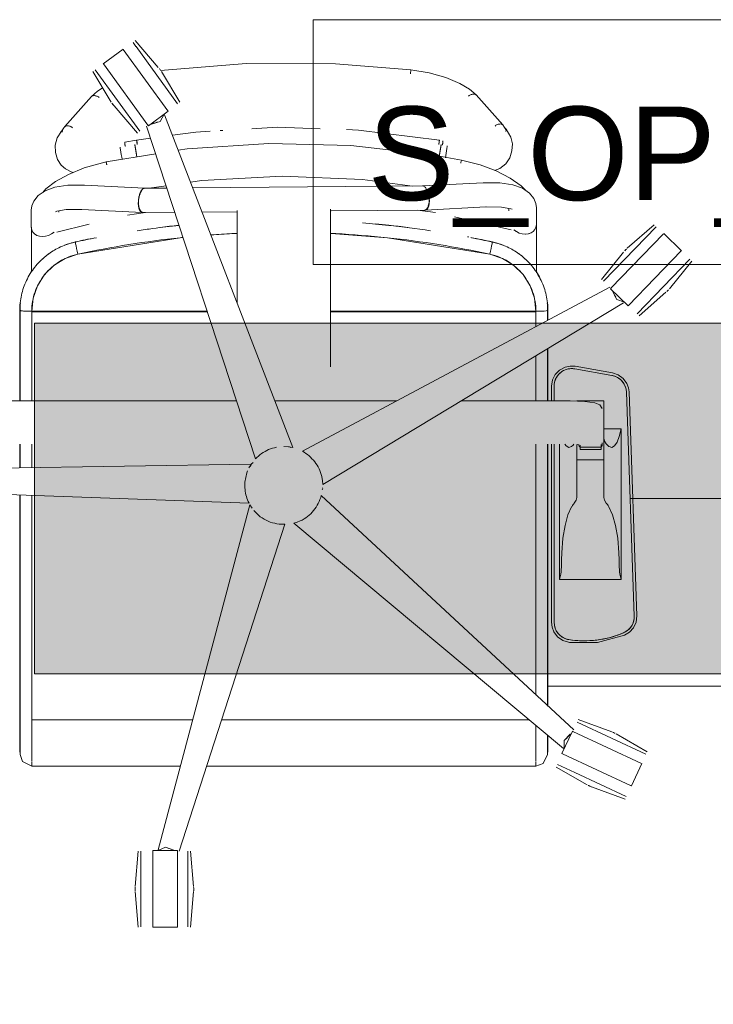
# Model space of a CAD drawing. Header units: centimetres. Extents: x -923 to 131, y 2044 to 2827.
# Tile 6 of 14: x -751 to -692, y 2557 to 2641. Entities that reach past the tile are written whole.
import ezdxf

# ---------------------------------------------------------------- set-up
doc = ezdxf.new("R2010")
doc.units = ezdxf.units.CM
for name, color, linetype, lineweight in [('Meble-1', 253, 'Continuous', 18), ('Oprawy oświetleniowe', 7, 'Continuous', 18), ('Oznaczenia wielu kategorii', 50, 'Continuous', 9), ('Oznaczenia wielu kategorii-1', 7, 'Continuous', 9), ('Wymiary', 50, 'Continuous', 9), ('Wymiary-40', 50, 'Continuous', 9)]:
    doc.layers.add(name, color=color, linetype=linetype, lineweight=lineweight)
doc.styles.add('Arial', font='arial.ttf', dxfattribs={"height": 8})
doc.styles.add('Arial_1', font='arial.ttf', dxfattribs={"height": 10})
doc.dimstyles.new('Przekątna_-_2_5_mm_Arial_2', dxfattribs={"dimscale": 30.48, "dimtxt": 10.202594, "dimasz": 0.393701, "dimexe": 0.314961, "dimexo": 0.19685, "dimgap": 0.229659, "dimtad": 1, "dimdec": 0, "dimzin": 0, "dimdsep": 46, "dimtxsty": 'Arial_1', "dimblk1": 'OBLIQUE', "dimblk2": 'OBLIQUE', "dimsah": 1, "dimcen": 0.09, "dimdle": 0.314961, "dimazin": 0, "dimtfac": 1, "dimtdec": 4, "dimtix": 1, "dimtmove": 1, "dimatfit": 3, "dimfxl": 1, "dimtvp": 1, "dimtfill": 1, "dimtolj": 1, "dimtzin": 0, "dimarcsym": 2})

# ---------------------------------------------------------------- blocks, each defined once
blk = doc.blocks.new('F04148_EN_Teacher-Desk - Gray with Green-888308-Rzut_sufitu projektowany')
at = {"layer": 'Meble-1'}
blk.add_line((-20.802, -40), (-60, -40), dxfattribs=at)
blk = doc.blocks.new('Blocks_Tella Chair_F06375EN - Black-590145-Rzut_sufitu projektowany')
at = {"layer": 'Meble-1'}
for p, q in [((-12.662, 34.241), (-12.905, 34.577)), ((-12.722, 34.735), (-10.743, 32.447)), ((-15.451, 32.762), (-13.752, 33.996)), ((-13.735, 33.973), (-9.929, 28.735)), ((-9.1, 29.338), (-12.65, 34.226)), ((-14.765, 29.479), (-16.349, 32.1)), ((-16.141, 32.225), (-12.336, 26.987)), ((-15.434, 32.739), (-11.628, 27.501)), ((-10.528, 32.171), (-10.557, 32.21)), ((-10.476, 32.085), (-8.892, 29.464)), ((-18.731, 27.384), (-16.453, 29.966)), ((15.91, 30.075), (15.959, 30.101)), ((15.959, 30.101), (16.015, 30.123)), ((16.015, 30.123), (16.075, 30.14)), ((16.075, 30.14), (16.137, 30.153)), ((16.454, 30.098), (18.731, 27.54)), ((-14.531, 29.155), (-14.588, 29.221)), ((-12.519, 26.829), (-14.522, 29.145)), ((-9.894, 28.687), (-11.593, 27.452)), ((-9.894, 28.687), (-9.945, 28.756)), ((-10.596, 27.828), (-10.247, 28.43)), ((-10.208, 28.373), (0.782, -0.093)), ((-18.84, 27.215), (-19.038, 26.988)), ((-2.435, -1.058), (-11.742, 27.418)), ((-11.644, 27.522), (-11.593, 27.452)), ((-5.224, 27.048), (-5.438, 27.036)), ((18.235, 27.544), (18.291, 27.566)), ((18.291, 27.566), (18.351, 27.583)), ((18.351, 27.583), (18.413, 27.595)), ((18.413, 27.595), (18.475, 27.602)), ((18.475, 27.602), (18.535, 27.604)), ((18.535, 27.604), (18.59, 27.599)), ((18.731, 27.54), (18.738, 27.53)), ((19.022, 27.148), (18.877, 27.312)), ((-12.595, 26.212), (-13.61, 26.05)), ((-11.402, 26.378), (-12.595, 26.212)), ((13.891, 25.113), (13.924, 25.319)), ((13.924, 25.319), (13.952, 25.508)), ((13.952, 25.508), (13.976, 25.672)), ((13.976, 25.672), (13.984, 25.737)), ((-15.209, 24.37), (-10.967, 25.046)), ((13.822, 24.71), (13.854, 24.895)), ((13.854, 24.895), (13.891, 25.113)), ((-11.914, 22.104), (-17.054, 22.368)), ((-12.132, 21.938), (-12.09, 21.987)), ((-11.986, 22.069), (-11.883, 22.101)), ((-10.011, 22.123), (-11.919, 22.107)), ((-10.076, 22.322), (-11.522, 22.109)), ((11.855, 22.304), (-7.802, 22.141)), ((17.054, 22.576), (11.861, 22.309)), ((12.188, 22.066), (12.277, 21.898)), ((-12.277, 21.69), (-12.188, 21.858)), ((-21.607, 20.227), (-21.607, 18.787)), ((-17.287, 20.291), (-12.115, 20.025)), ((4, 17.282), (4, 20.305)), ((4.037, 20.162), (12.046, 20.228)), ((12.115, 20.233), (17.287, 20.499)), ((19.241, 20.379), (19.241, 20.181)), ((21.607, 18.995), (21.607, 20.435)), ((-19.241, 20.061), (-19.241, 20.18)), ((-11.844, 20.031), (-13.38, 19.796)), ((-12.047, 20.028), (-9.334, 20.051)), ((-7.003, 20.07), (-4, 20.095)), ((-4, 20.192), (-4, 17.282)), ((12.963, 20.022), (11.427, 20.224)), ((19.446, 18.553), (14.615, 19.658)), ((21.609, 20.105), (21.609, 20.09)), ((-21.605, 18.764), (-21.605, 16.455)), ((-21.605, 18.764), (-21.605, 15.188)), ((-16.663, 19.039), (-19.435, 18.358)), ((21.609, 15.407), (21.609, 18.972)), ((21.609, 15.912), (21.609, 18.972)), ((31.855, 18.804), (27.357, 14.146)), ((29.389, 16.971), (31.695, 18.986)), ((-21.138, 18.066), (-20.912, 17.991)), ((-20.91, 17.99), (-20.66, 17.965)), ((-20.658, 17.965), (-20.396, 17.991)), ((-20.394, 17.991), (-20.134, 18.067)), ((-20.132, 18.068), (-19.886, 18.189)), ((-4.006, 18.246), (-6.214, 18.111)), ((19.841, 18.425), (19.886, 18.397)), ((20.406, 18.197), (20.66, 18.173)), ((20.671, 18.173), (20.912, 18.199)), ((20.923, 18.201), (21.14, 18.275)), ((32.484, 18.197), (27.986, 13.539)), ((32.503, 18.217), (34.014, 16.758)), ((-17.897, 17.485), (-18.001, 17.463)), ((-17.781, 17.166), (-17.815, 17.335)), ((-17.737, 16.954), (-17.781, 17.166)), ((-4, 12.301), (-4, 17.282)), ((4, 17.282), (4, 6.81)), ((17.685, 16.713), (17.735, 16.954)), ((18.001, 17.463), (17.895, 17.485)), ((17.631, 16.461), (17.685, 16.713)), ((27.169, 14.299), (29.077, 16.642)), ((33.994, 16.738), (29.496, 12.08)), ((30.234, 11.368), (34.732, 16.025)), ((-21.605, 15.697), (-21.605, 15.694)), ((21.609, 15.897), (21.609, 14.87)), ((21.609, 14.87), (21.609, 15.406)), ((34.92, 15.872), (32.987, 13.497)), ((-21.604, 14.924), (-21.604, 15.165)), ((-21.604, 15.165), (-21.604, 14.924)), ((1.583, -0.407), (27.885, 13.637)), ((28.004, 13.558), (27.944, 13.496)), ((29.455, 12.037), (27.944, 13.496)), ((32.7, 13.2), (30.394, 11.185)), ((29.077, 12.283), (3.34, -3.249)), ((28.487, 12.58), (29.141, 12.34)), ((29.455, 12.037), (29.515, 12.099)), ((-22.602, 11.634), (-22.602, 3.91)), ((-22.57, 3.91), (-22.57, 11.646)), ((-21.573, 11.574), (-21.573, 11.534)), ((-21.573, 11.574), (-6.564, 11.574)), ((-21.573, 11.534), (-21.573, 3.91)), ((-21.573, 11.534), (-6.551, 11.534)), ((4.037, 11.574), (21.573, 11.574)), ((4.037, 11.534), (21.573, 11.534)), ((21.573, 11.534), (21.573, 11.574)), ((21.573, 10.267), (21.573, 11.534)), ((21.576, 11.574), (21.831, 11.577)), ((22.57, 11.643), (22.57, 10.799)), ((22.602, 10.816), (22.602, 11.634)), ((21.573, 3.908), (21.573, 7.755)), ((22.57, 8.357), (22.57, 3.909)), ((22.602, 3.909), (22.602, 8.375)), ((28.114, 6.303), (24.927, 6.865)), ((28.075, 6.084), (24.888, 6.646)), ((24.888, 6.646), (28.075, 6.084)), ((22.905, 5.169), (22.905, 3.909)), ((23.128, 5.169), (23.128, 3.909)), ((23.128, 3.909), (23.128, 5.169)), ((29.983, -14.509), (29.313, 4.659)), ((29.313, 4.659), (29.983, -14.509)), ((30.206, -14.502), (29.536, 4.667)), ((-6.236, 3.911), (-24.489, 3.911)), ((-4.059, 3.911), (-6.236, 3.911)), ((9.669, 3.911), (-0.764, 3.911)), ((24.489, 3.911), (15.204, 3.911)), ((25.07, 3.923), (27.375, 3.923)), ((27.375, -1.143), (27.375, 3.923)), ((27.375, 1.5), (28.852, 1.5)), ((28.852, 1.5), (28.852, -11.389)), ((-22.602, 0.213), (-22.602, -1.828)), ((-22.57, -1.827), (-22.57, 0.213)), ((-21.573, 0.213), (-21.573, -1.811)), ((0.471, -0.037), (0, 0)), ((21.573, -14.34), (21.573, 0.213)), ((22.57, 0.213), (22.57, -16.826)), ((22.602, -16.813), (22.602, 0.213)), ((22.905, 0.213), (22.905, -15.046)), ((23.128, 0.213), (23.128, -15.046)), ((23.128, -15.046), (23.128, 0.213)), ((23.593, -11.389), (23.593, 0.213)), ((24.613, 0), (24.625, 0.009)), ((25.07, 0.175), (25.07, -1.143)), ((25.26, 0.141), (25.13, 0.17)), ((25.344, 0.109), (25.344, -0.263)), ((27.141, -0.263), (27.141, 0.17)), ((27.249, 0.181), (27.249, 0.302)), ((27.82, 0.009), (27.832, 0)), ((0.605, -0.076), (0.545, -0.05)), ((25.344, -0.263), (27.141, -0.263)), ((26.999, -0.066), (25.484, -0.066)), ((-33.392, -2.006), (-2.818, -1.5)), ((-2.984, -1.836), (-2.809, -1.532)), ((-2.809, -1.532), (-2.818, -1.5)), ((25.07, -1.143), (27.375, -1.143)), ((25.07, -1.143), (25.07, -4.354)), ((27.375, -4.354), (27.375, -1.143)), ((-2.977, -4.858), (-33.024, -3.775)), ((-22.602, -4.151), (-22.602, -16.813)), ((-22.57, -16.826), (-22.57, -4.152)), ((-21.573, -4.188), (-21.573, -14.34)), ((3.207, -4.192), (24.801, -24.26)), ((-10.759, -34.516), (-2.908, -4.987)), ((-2.908, -4.987), (-2.724, -5.277)), ((-2.578, -5.468), (-2.168, -5.884)), ((0.084, -6.654), (-8.957, -34.645)), ((23.922, -25.838), (0.868, -6.569)), ((23.689, -10.914), (23.593, -11.389)), ((28.852, -11.389), (28.757, -10.914)), ((23.593, -11.389), (28.852, -11.389)), ((-21.573, -23.404), (-21.573, -14.34)), ((21.573, -14.34), (21.573, -21.28)), ((-22.602, -23.918), (-22.602, -16.813)), ((-22.57, -16.826), (-22.57, -23.789)), ((22.57, -22.221), (22.57, -16.826)), ((22.602, -16.813), (22.602, -22.225)), ((-21.576, -23.395), (-21.576, -24.356)), ((-21.573, -23.404), (-7.805, -23.404)), ((-5.327, -23.404), (21.01, -23.404)), ((30.979, -26.331), (25.111, -23.595)), ((25.194, -23.367), (28.069, -24.422)), ((-22.602, -23.918), (-22.602, -26.166)), ((-22.57, -26.349), (-22.57, -23.789)), ((-21.573, -24.465), (-21.573, -24.353)), ((21.573, -24.353), (21.573, -24.465)), ((21.576, -24.356), (21.576, -23.87)), ((23.8, -26.265), (24.687, -24.362)), ((24.765, -24.398), (24.687, -24.362)), ((30.61, -27.123), (24.741, -24.387)), ((-21.576, -24.461), (-21.576, -26.969)), ((21.576, -26.97), (21.576, -24.461)), ((22.57, -24.69), (22.57, -26.349)), ((22.602, -26.166), (22.602, -24.775)), ((23.997, -25.173), (23.984, -25.87)), ((28.115, -24.439), (28.164, -24.457)), ((28.444, -24.597), (31.1, -26.121)), ((-22.57, -26.349), (-22.57, -26.167)), ((-22.57, -26.346), (-22.57, -26.349)), ((22.57, -26.349), (22.57, -26.346)), ((23.8, -26.265), (23.878, -26.301)), ((29.722, -29.027), (23.854, -26.29)), ((-21.576, -27.011), (-21.576, -27.348)), ((-21.576, -27.348), (-8.853, -27.348)), ((-6.6, -27.348), (21.576, -27.348)), ((21.576, -27.348), (21.576, -27.011)), ((25.956, -28.955), (23.3, -27.43)), ((23.42, -27.22), (24.887, -27.904)), ((30.635, -27.135), (29.748, -29.039)), ((30.635, -27.135), (30.627, -27.131)), ((24.902, -27.911), (29.289, -29.956)), ((26.285, -29.112), (26.236, -29.094)), ((29.205, -30.184), (26.33, -29.129)), ((29.699, -29.016), (29.748, -29.039)), ((-10.125, -34.303), (-10.762, -34.585)), ((-9.412, -34.54), (-10.125, -34.303)), ((-12.722, -37.645), (-12.465, -34.624)), ((-12.224, -34.645), (-12.224, -41.12)), ((-11.198, -34.585), (-11.198, -34.671)), ((-11.198, -34.585), (-9.098, -34.585)), ((-11.198, -41.12), (-11.198, -34.645)), ((-9.098, -34.671), (-9.098, -34.585)), ((-9.098, -41.12), (-9.098, -34.645)), ((-8.224, -41.12), (-8.224, -34.645)), ((-7.982, -34.624), (-7.726, -37.645)), ((-12.733, -37.776), (-12.728, -37.724)), ((-7.719, -37.725), (-7.715, -37.776)), ((-12.728, -38.041), (-12.733, -37.988)), ((-12.465, -41.14), (-12.724, -38.089)), ((-7.723, -38.089), (-7.982, -41.14)), ((-7.715, -37.988), (-7.719, -38.04)), ((-11.198, -41.094), (-11.198, -41.148)), ((-9.098, -41.148), (-11.198, -41.148)), ((-9.098, -41.148), (-9.098, -41.094))]:
    blk.add_line(p, q, dxfattribs=at)
at = {"layer": 'Meble-1', "flags": 128}
for points in [[(-10.653, 32.342), (-10.624, 32.303), (-10.57, 32.228)], [(-10.57, 32.228), (-10.617, 32.292), (-10.652, 32.342), (-10.653, 32.342)], [(-10.568, 32.185), (-3.226, 32.781), (4.423, 32.761), (10.857, 32.246)], [(-10.565, 32.221), (-10.529, 32.172), (-10.528, 32.171)], [(10.835, 31.882), (10.84, 31.92), (10.844, 31.961), (10.848, 32.004), (10.851, 32.047), (10.854, 32.089), (10.857, 32.128), (10.858, 32.164)], [(10.857, 32.246), (12.436, 31.978), (13.859, 31.576), (15.063, 31.075), (15.884, 30.591), (16.454, 30.097)], [(10.858, 32.164), (10.86, 32.194), (10.86, 32.218), (10.859, 32.235), (10.858, 32.245)], [(-16.454, 29.965), (-15.939, 30.424), (-15.54, 30.669)], [(-16.138, 30.023), (-16.2, 30.03), (-16.26, 30.03), (-16.315, 30.025), (-16.365, 30.015), (-16.407, 29.999), (-16.44, 29.979), (-16.462, 29.954), (-16.474, 29.927)], [(-15.814, 29.858), (-15.837, 29.889), (-15.869, 29.919), (-15.911, 29.947), (-15.96, 29.972), (-16.016, 29.994), (-16.076, 30.011), (-16.138, 30.023)], [(15.814, 29.985), (15.836, 30.016), (15.868, 30.047), (15.91, 30.075)], [(16.137, 30.153), (16.198, 30.16), (16.258, 30.161), (16.314, 30.157), (16.364, 30.147), (16.406, 30.131), (16.439, 30.111), (16.462, 30.087), (16.474, 30.06)], [(-14.588, 29.221), (-14.617, 29.261), (-14.676, 29.343), (-14.712, 29.392), (-14.713, 29.393)], [(-14.713, 29.393), (-14.684, 29.353), (-14.624, 29.271), (-14.588, 29.222), (-14.588, 29.221)], [(-11.359, 27.622), (-11.313, 27.601), (-10.596, 27.828)], [(-19.038, 26.99), (-19.402, 26.417), (-19.562, 25.799), (-19.541, 25.171), (-19.36, 24.572), (-19.057, 24.091), (-18.682, 23.754), (-18.196, 23.507), (-18.022, 23.462)], [(-19.138, 26.83), (-19.061, 26.961), (-18.965, 27.06)], [(-18.96, 26.911), (-18.901, 27.158), (-18.731, 27.384)], [(-18.414, 27.442), (-18.476, 27.449), (-18.536, 27.449), (-18.592, 27.445), (-18.641, 27.434), (-18.683, 27.419), (-18.716, 27.398), (-18.738, 27.374), (-18.75, 27.347)], [(-18.09, 27.277), (-18.112, 27.308), (-18.145, 27.338), (-18.187, 27.367), (-18.237, 27.392), (-18.292, 27.413), (-18.352, 27.43), (-18.414, 27.442)], [(-6.291, 26.986), (-7.531, 26.914), (-9.538, 26.636)], [(3.106, 27.195), (-0.573, 27.319), (-2.739, 27.193)], [(13.307, 26.212), (6.392, 27.084), (5.351, 27.119)], [(18.02, 23.628), (18.494, 23.803), (19, 24.195), (19.339, 24.707), (19.523, 25.293), (19.553, 25.911), (19.433, 26.465), (19.022, 27.15)], [(18.089, 27.428), (18.112, 27.459), (18.144, 27.489), (18.186, 27.518), (18.235, 27.544)], [(18.59, 27.599), (18.64, 27.589), (18.682, 27.574), (18.715, 27.554)], [(18.731, 27.539), (19.021, 27.082), (19.006, 26.962)], [(19.122, 26.993), (19.043, 27.123), (18.946, 27.22)], [(13.613, 26.159), (13.615, 26.147), (13.616, 26.13), (13.615, 26.108), (13.614, 26.082), (13.611, 26.052), (13.608, 26.021), (13.604, 25.988), (13.599, 25.955), (13.594, 25.923), (13.588, 25.894), (13.582, 25.867), (13.576, 25.845), (13.571, 25.827), (13.566, 25.815), (13.561, 25.808), (13.559, 25.808)], [(13.586, 26.106), (13.592, 26.128), (13.597, 26.146), (13.602, 26.158), (13.607, 26.164), (13.609, 26.165)], [(13.609, 26.165), (13.61, 26.165), (13.613, 26.159)], [(-14.016, 25.614), (-14.006, 25.548), (-13.981, 25.384), (-13.951, 25.195), (-13.915, 24.989)], [(-13.614, 26.044), (-13.616, 26.032), (-13.617, 26.015), (-13.616, 25.993), (-13.615, 25.967), (-13.612, 25.937), (-13.609, 25.905), (-13.605, 25.873), (-13.6, 25.84), (-13.594, 25.808), (-13.588, 25.778), (-13.582, 25.752), (-13.576, 25.729), (-13.571, 25.712), (-13.565, 25.7), (-13.561, 25.693), (-13.558, 25.692)], [(-13.61, 26.05), (-13.611, 26.049), (-13.614, 26.044)], [(-13.603, 26.043), (-13.607, 26.049), (-13.61, 26.05)], [(-9.042, 25.353), (-8.282, 25.474), (-1.284, 25.943), (5.728, 25.773), (12.695, 24.965), (15.193, 24.517)], [(-13.915, 24.989), (-13.876, 24.773), (-13.844, 24.605)], [(15.193, 24.517), (16.795, 24.105), (18.155, 23.591), (19.353, 22.974), (20.303, 22.308), (20.73, 21.883)], [(-20.63, 21.749), (-20.362, 22.063), (-19.529, 22.68), (-18.43, 23.291), (-17.095, 23.844), (-15.209, 24.37)], [(11.01, 22.294), (6.735, 22.864), (-0.144, 23.138), (-7.019, 22.772), (-7.99, 22.629)], [(-17.054, 22.368), (-18.478, 22.359), (-19.593, 22.189), (-20.419, 21.889), (-21.01, 21.482), (-21.39, 21.009), (-21.559, 20.6), (-21.607, 20.227)], [(11.861, 22.309), (11.883, 22.309), (11.986, 22.277)], [(12.013, 22.261), (12.09, 22.195), (12.157, 22.113)], [(17.054, 22.576), (18.478, 22.567), (19.593, 22.397), (20.419, 22.097), (21.01, 21.69), (21.39, 21.217), (21.559, 20.808), (21.607, 20.435)], [(-12.442, 20.589), (-12.454, 20.806), (-12.441, 21.036), (-12.407, 21.268), (-12.388, 21.352)], [(-12.377, 21.395), (-12.351, 21.49), (-12.302, 21.629)], [(12.286, 21.875), (12.351, 21.698), (12.386, 21.57)], [(12.389, 21.557), (12.407, 21.476), (12.441, 21.244), (12.454, 21.014), (12.442, 20.797)], [(-17.309, 20.292), (-18.618, 20.279), (-19.413, 20.141), (-19.539, 20.093)], [(-12.094, 20.025), (-12.192, 20.045), (-12.28, 20.116), (-12.353, 20.235), (-12.408, 20.395), (-12.442, 20.589)], [(12.442, 20.797), (12.408, 20.603), (12.353, 20.443), (12.28, 20.324), (12.192, 20.253), (12.094, 20.233)], [(17.309, 20.5), (18.618, 20.487), (19.413, 20.349), (19.539, 20.301)], [(-21.607, 18.764), (-21.571, 18.547), (-21.478, 18.352)], [(21.484, 18.567), (21.339, 18.403), (21.149, 18.279), (20.922, 18.201), (20.671, 18.173), (20.406, 18.197), (20.143, 18.27), (19.894, 18.39), (19.671, 18.551)], [(21.609, 18.995), (21.609, 18.98), (21.575, 18.763), (21.484, 18.567)], [(-21.478, 18.352), (-21.332, 18.189), (-21.14, 18.067)], [(-19.663, 18.352), (-19.884, 18.189), (-20.132, 18.067), (-20.394, 17.991), (-20.658, 17.965), (-20.91, 17.991), (-21.138, 18.067), (-21.329, 18.189)], [(-8.627, 17.896), (-8.865, 17.87), (-17.631, 16.461)], [(17.631, 16.461), (8.865, 17.87), (4.043, 18.244)], [(-17.815, 17.335), (-17.836, 17.449), (-17.844, 17.5)], [(-17.631, 16.461), (-17.685, 16.713), (-17.737, 16.954)], [(17.735, 16.954), (17.779, 17.167), (17.812, 17.335), (17.833, 17.449), (17.84, 17.5)], [(29.166, 16.752), (29.2, 16.787), (29.271, 16.86), (29.313, 16.904), (29.314, 16.905)], [(29.314, 16.905), (29.28, 16.87), (29.209, 16.797), (29.167, 16.753), (29.166, 16.752)], [(-17.631, 16.461), (-18.701, 16.1), (-19.662, 15.508), (-20.466, 14.714), (-21.072, 13.761)], [(21.072, 13.761), (20.466, 14.714), (19.662, 15.508), (18.701, 16.1), (17.631, 16.461)], [(-21.073, 13.76), (-21.448, 12.696), (-21.576, 11.574)], [(21.576, 11.574), (21.448, 12.696), (21.073, 13.76)], [(28.152, 13.295), (28.139, 13.246), (28.487, 12.58)], [(32.923, 13.419), (32.889, 13.384), (32.819, 13.311), (32.776, 13.267), (32.776, 13.267)], [(32.776, 13.267), (32.81, 13.302), (32.88, 13.375), (32.922, 13.418), (32.923, 13.419)], [(21.831, 11.577), (22.072, 11.585), (22.278, 11.596), (22.437, 11.611), (22.536, 11.628), (22.57, 11.646)], [(22.905, 5.169), (22.987, 5.693), (23.224, 6.167), (23.594, 6.547), (24.063, 6.796), (24.5, 6.887), (24.927, 6.865)], [(28.114, 6.303), (28.616, 6.132), (29.042, 5.816), (29.352, 5.385), (29.485, 5.029), (29.536, 4.667)], [(27.249, 3.262), (27.045, 3.578), (26.61, 3.733), (25.747, 3.858), (24.489, 3.911)], [(27.832, 0), (28.067, -0.078), (28.299, 0.047), (28.516, 0.366), (28.704, 0.86), (28.852, 1.5)], [(24.03, 0.19), (24.146, 0.047), (24.378, -0.078), (24.613, 0)], [(24.625, 0.009), (24.748, 0.112), (24.827, 0.191)], [(27.375, 0.712), (27.43, 0.463), (27.594, 0.216)], [(27.594, 0.216), (27.698, 0.112), (27.82, 0.009)], [(0, 0), (0.394, -0.023), (0.782, -0.093)], [(-2.636, -1.368), (-2.802, -1.521), (-2.865, -1.705)], [(-3.33, -3.065), (-3.164, -2.266), (-3.097, -2.088)], [(3.258, -2.599), (3.312, -2.898), (3.34, -3.249)], [(3.293, -3.716), (3.331, -3.604), (3.32, -3.538)], [(25.07, -4.354), (25.015, -4.603), (24.851, -4.849)], [(27.594, -4.849), (27.43, -4.603), (27.375, -4.354)], [(24.625, -5.163), (24.314, -5.833), (24.06, -6.75), (23.879, -7.857), (23.781, -9.085)], [(28.664, -9.085), (28.567, -7.857), (28.385, -6.75), (28.131, -5.833), (27.82, -5.163)], [(1.408, -6.372), (1.142, -6.482), (0.868, -6.569)], [(23.781, -9.085), (23.759, -9.706), (23.746, -10.331)], [(28.699, -10.331), (28.686, -9.706), (28.664, -9.085)], [(23.746, -10.331), (23.737, -10.537), (23.718, -10.733), (23.689, -10.914)], [(28.757, -10.914), (28.727, -10.733), (28.708, -10.537), (28.699, -10.331)], [(24.366, -16.749), (23.86, -16.588), (23.427, -16.281), (23.108, -15.857), (22.954, -15.455), (22.905, -15.046)], [(30.206, -14.502), (30.142, -15.028), (29.922, -15.511), (29.578, -15.893), (29.159, -16.147)], [(29.159, -16.147), (26.849, -16.777), (24.455, -16.762), (24.366, -16.749)], [(24.565, -24.623), (24.514, -24.627), (23.997, -25.173)], [(28.164, -24.457), (28.208, -24.477), (28.3, -24.52), (28.355, -24.546), (28.356, -24.547)], [(28.356, -24.547), (28.312, -24.526), (28.22, -24.483), (28.165, -24.457), (28.164, -24.457)], [(-21.573, -27.346), (-22.361, -26.96), (-22.57, -26.349)], [(22.57, -26.349), (22.185, -27.137), (21.573, -27.346)], [(22.57, -26.163), (22.57, -26.337), (22.57, -26.349)], [(26.236, -29.094), (26.191, -29.074), (26.099, -29.031), (26.044, -29.005), (26.043, -29.005)], [(26.043, -29.005), (26.087, -29.025), (26.179, -29.068), (26.235, -29.094), (26.236, -29.094)], [(-12.733, -37.988), (-12.733, -37.94), (-12.733, -37.838), (-12.733, -37.777), (-12.733, -37.776)], [(-12.733, -37.776), (-12.733, -37.825), (-12.733, -37.926), (-12.733, -37.987), (-12.733, -37.988)], [(-7.715, -37.776), (-7.715, -37.825), (-7.715, -37.926), (-7.715, -37.987), (-7.715, -37.988)], [(-7.715, -37.988), (-7.715, -37.94), (-7.715, -37.838), (-7.715, -37.777), (-7.715, -37.776)]]:
    blk.add_lwpolyline(points, dxfattribs=at)
at = {"layer": 'Meble-1'}
for centre, radius, start, end in [((24.628, 5.169), 1.5, 80, 180), ((24.628, 5.169), 1.5, 83.90155, 180), ((24.628, 5.169), 1.5, 80, 83.02601), ((27.814, 4.607), 1.5, 2, 80), ((27.814, 4.607), 1.5, 76.03357, 80), ((27.814, 4.607), 1.5, 2, 75.26665), ((24.628, -15.046), 1.5, 180, 261.25258), ((24.628, -15.046), 1.5, 180, 256.69126), ((28.484, -14.562), 1.5, 293.05595, 2), ((28.484, -14.562), 1.5, 300.61775, 2), ((25.706, -8.036), 8.592, 261.25258, 293.05595), ((25.706, -8.036), 8.592, 279.11849, 293.05595), ((28.484, -14.562), 1.5, 293.05595, 300.61189), ((24.628, -15.046), 1.5, 257.41831, 261.25258), ((25.706, -8.036), 8.592, 261.25258, 274.86691), ((25.706, -8.036), 8.592, 275.39751, 278.91102)]:
    blk.add_arc(centre, radius, start, end, dxfattribs=at)
for centre, major_axis, ratio, start_param, end_param in [((25.484, 0.181), (0.25, 0), 0.987312, 3.403392, 4.712389), ((26.999, 0.181), (-0.25, 0), 0.987312, 1.570796, 3.141593), ((23.213, -9.609), (1.868, 4.921), 0.10511, 0.477536, 0.484802), ((29.228, -9.61), (-1.865, 4.922), 0.105431, 5.798449, 5.805714), ((0, -3.249), (-3.485, 0), 0.977562, 1.570796, 1.59493)]:
    blk.add_ellipse(centre, major_axis=major_axis, ratio=ratio, start_param=start_param, end_param=end_param, dxfattribs=at)
for points, knots in [([(-11.29, 27.657), (-11.186, 27.659), (-11.018, 27.685), (-10.862, 27.746), (-10.804, 27.774)], [0.4620626, 0.4620626, 0.4620626, 0.4620626, 0.7, 0.8481625, 0.8481625, 0.8481625, 0.8481625]), ([(-12.596, 26.206), (-12.596, 26.202), (-12.596, 26.195), (-12.595, 26.181), (-12.595, 26.174), (-12.594, 26.165), (-12.593, 26.159), (-12.593, 26.156)], [-1, -1, -1, -1, -0.8888889, -0.8611111, -0.8333333, -0.8055556, -0.7777778, -0.7777778, -0.7777778, -0.7777778]), ([(-12.54, 25.855), (-12.54, 25.855), (-12.541, 25.856), (-12.542, 25.857), (-12.543, 25.859), (-12.544, 25.863), (-12.545, 25.867), (-12.547, 25.874), (-12.549, 25.881), (-12.551, 25.891), (-12.553, 25.901), (-12.556, 25.912), (-12.559, 25.928), (-12.562, 25.945), (-12.566, 25.966), (-12.569, 25.988), (-12.573, 26.012), (-12.577, 26.034), (-12.58, 26.054), (-12.583, 26.076), (-12.586, 26.095), (-12.588, 26.111), (-12.589, 26.122), (-12.591, 26.134), (-12.592, 26.145), (-12.593, 26.156), (-12.594, 26.165), (-12.595, 26.176), (-12.596, 26.193), (-12.596, 26.202), (-12.596, 26.206)], [-0.8888889, -0.8888889, -0.8888889, -0.8888889, -0.8611111, -0.8333333, -0.8055556, -0.7777778, -0.75, -0.7222222, -0.6805556, -0.6597222, -0.6388889, -0.6111111, -0.5833333, -0.5486111, -0.5277778, -0.5, -0.4722222, -0.4444444, -0.4166667, -0.3888889, -0.3472222, -0.3263889, -0.3055556, -0.2777778, -0.25, -0.2222222, -0.1944444, -0.1666667, -0.1111111, 0, 0, 0, 0]), ([(-12.586, 26.099), (-12.587, 26.103), (-12.588, 26.111), (-12.589, 26.122), (-12.591, 26.134), (-12.592, 26.145), (-12.593, 26.156), (-12.594, 26.165), (-12.595, 26.176), (-12.596, 26.193), (-12.596, 26.202), (-12.596, 26.206)], [-0.3472222, -0.3472222, -0.3472222, -0.3472222, -0.3263889, -0.3055556, -0.2777778, -0.25, -0.2222222, -0.1944444, -0.1666667, -0.1111111, 0, 0, 0, 0]), ([(-12.595, 26.212), (-12.594, 26.212), (-12.594, 26.212), (-12.593, 26.211), (-12.592, 26.208), (-12.591, 26.205), (-12.589, 26.2), (-12.588, 26.194), (-12.586, 26.186), (-12.583, 26.176), (-12.581, 26.167), (-12.579, 26.155), (-12.576, 26.139), (-12.573, 26.123), (-12.569, 26.101), (-12.565, 26.08), (-12.561, 26.055), (-12.558, 26.033), (-12.555, 26.014), (-12.552, 25.991), (-12.549, 25.972), (-12.547, 25.957), (-12.546, 25.945), (-12.544, 25.934), (-12.543, 25.922), (-12.542, 25.912), (-12.541, 25.902), (-12.54, 25.891), (-12.539, 25.875), (-12.538, 25.865), (-12.539, 25.861)], [-0.8888889, -0.8888889, -0.8888889, -0.8888889, -0.8611111, -0.8333333, -0.8055556, -0.7777778, -0.75, -0.7222222, -0.6805556, -0.6597222, -0.6388889, -0.6111111, -0.5833333, -0.5486111, -0.5277778, -0.5, -0.4722222, -0.4444444, -0.4166667, -0.3888889, -0.3472222, -0.3263889, -0.3055556, -0.2777778, -0.25, -0.2222222, -0.1944444, -0.1666667, -0.1111111, 0, 0, 0, 0]), ([(-12.593, 26.156), (-12.593, 26.153), (-12.592, 26.146), (-12.59, 26.133), (-12.589, 26.122), (-12.588, 26.115)], [-0.77777778, -0.77777778, -0.77777778, -0.77777778, -0.75, -0.72222222, -0.68055556, -0.68055556, -0.68055556, -0.68055556]), ([(13.308, 26.206), (13.309, 26.202), (13.308, 26.195), (13.307, 26.181), (13.307, 26.174), (13.306, 26.165), (13.305, 26.156), (13.304, 26.146), (13.303, 26.133), (13.301, 26.119), (13.299, 26.104), (13.297, 26.09), (13.295, 26.074), (13.292, 26.053), (13.29, 26.038), (13.288, 26.029)], [-1, -1, -1, -1, -0.8888889, -0.8611111, -0.8333333, -0.8055556, -0.7777778, -0.75, -0.7222222, -0.6805556, -0.6597222, -0.6388889, -0.6111111, -0.5833333, -0.5486111, -0.5486111, -0.5486111, -0.5486111]), ([(13.298, 26.099), (13.299, 26.103), (13.3, 26.111), (13.301, 26.122), (13.303, 26.134), (13.304, 26.145), (13.305, 26.156), (13.306, 26.165), (13.307, 26.176), (13.308, 26.193), (13.309, 26.202), (13.308, 26.206)], [-0.3472222, -0.3472222, -0.3472222, -0.3472222, -0.3263889, -0.3055556, -0.2777778, -0.25, -0.2222222, -0.1944444, -0.1666667, -0.1111111, 0, 0, 0, 0]), ([(13.303, 26.204), (13.303, 26.206), (13.304, 26.208), (13.306, 26.211), (13.307, 26.213), (13.308, 26.211), (13.308, 26.206)], [-0.2222222, -0.2222222, -0.2222222, -0.2222222, -0.1944444, -0.1666667, -0.1111111, 0, 0, 0, 0]), ([(13.308, 26.206), (13.308, 26.211), (13.308, 26.213), (13.306, 26.212), (13.305, 26.211), (13.304, 26.208), (13.303, 26.206), (13.303, 26.204)], [-1, -1, -1, -1, -0.8888889, -0.8611111, -0.8333333, -0.8055556, -0.7777778, -0.7777778, -0.7777778, -0.7777778]), ([(-12.697, 25.516), (-12.698, 25.523), (-12.7, 25.537), (-12.705, 25.565), (-12.713, 25.615), (-12.724, 25.686), (-12.734, 25.754), (-12.742, 25.804), (-12.745, 25.827), (-12.747, 25.838)], [-0.2222222, -0.2222222, -0.2222222, -0.2222222, -0.2152778, -0.2083333, -0.1944444, -0.1666667, -0.1388889, -0.125, -0.1111111, -0.1111111, -0.1111111, -0.1111111]), ([(-12.746, 25.83), (-12.744, 25.821), (-12.738, 25.777), (-12.724, 25.687), (-12.709, 25.59), (-12.7, 25.537), (-12.699, 25.526)], [-0.8854167, -0.8854167, -0.8854167, -0.8854167, -0.875, -0.8333333, -0.7916667, -0.78125, -0.78125, -0.78125, -0.78125]), ([(-12.699, 25.526), (-12.698, 25.521), (-12.696, 25.51), (-12.691, 25.479), (-12.68, 25.408), (-12.661, 25.297), (-12.647, 25.209), (-12.639, 25.165)], [-0.78125, -0.78125, -0.78125, -0.78125, -0.7760417, -0.7708333, -0.75, -0.7083333, -0.6666667, -0.6666667, -0.6666667, -0.6666667]), ([(-12.64, 25.168), (-12.645, 25.197), (-12.654, 25.255), (-12.669, 25.343), (-12.681, 25.416), (-12.69, 25.474), (-12.695, 25.502), (-12.697, 25.516)], [-0.3333333, -0.3333333, -0.3333333, -0.3333333, -0.3055556, -0.2777778, -0.25, -0.2361111, -0.2222222, -0.2222222, -0.2222222, -0.2222222]), ([(-12.588, 26.115), (-12.588, 26.111), (-12.587, 26.104), (-12.585, 26.09), (-12.583, 26.074), (-12.58, 26.053), (-12.578, 26.038), (-12.576, 26.029)], [-0.6805556, -0.6805556, -0.6805556, -0.6805556, -0.6597222, -0.6388889, -0.6111111, -0.5833333, -0.5486111, -0.5486111, -0.5486111, -0.5486111]), ([(-12.577, 26.034), (-12.578, 26.041), (-12.58, 26.054), (-12.583, 26.076), (-12.585, 26.091), (-12.586, 26.099)], [-0.44444444, -0.44444444, -0.44444444, -0.44444444, -0.41666667, -0.38888889, -0.34722222, -0.34722222, -0.34722222, -0.34722222]), ([(-12.563, 25.949), (-12.564, 25.954), (-12.566, 25.966), (-12.569, 25.988), (-12.573, 26.012), (-12.576, 26.027), (-12.577, 26.034)], [-0.5486111, -0.5486111, -0.5486111, -0.5486111, -0.5277778, -0.5, -0.4722222, -0.4444444, -0.4444444, -0.4444444, -0.4444444]), ([(-12.576, 26.029), (-12.575, 26.024), (-12.573, 26.011), (-12.57, 25.989), (-12.565, 25.965), (-12.563, 25.951), (-12.562, 25.945)], [-0.5486111, -0.5486111, -0.5486111, -0.5486111, -0.5277778, -0.5, -0.4722222, -0.4444444, -0.4444444, -0.4444444, -0.4444444]), ([(-12.55, 25.884), (-12.55, 25.886), (-12.551, 25.891), (-12.553, 25.901), (-12.556, 25.912), (-12.559, 25.928), (-12.561, 25.941), (-12.563, 25.949)], [-0.6805556, -0.6805556, -0.6805556, -0.6805556, -0.6597222, -0.6388889, -0.6111111, -0.5833333, -0.5486111, -0.5486111, -0.5486111, -0.5486111]), ([(-12.562, 25.945), (-12.561, 25.939), (-12.559, 25.928), (-12.555, 25.91), (-12.553, 25.897), (-12.55, 25.887), (-12.549, 25.879), (-12.547, 25.873), (-12.545, 25.868), (-12.545, 25.865), (-12.544, 25.863)], [-0.4444444, -0.4444444, -0.4444444, -0.4444444, -0.4166667, -0.3888889, -0.3472222, -0.3263889, -0.3055556, -0.2777778, -0.25, -0.2222222, -0.2222222, -0.2222222, -0.2222222]), ([(-12.544, 25.863), (-12.544, 25.864), (-12.545, 25.867), (-12.547, 25.874), (-12.549, 25.88), (-12.55, 25.884)], [-0.77777778, -0.77777778, -0.77777778, -0.77777778, -0.75, -0.72222222, -0.68055556, -0.68055556, -0.68055556, -0.68055556]), ([(13.274, 25.945), (13.273, 25.939), (13.271, 25.928), (13.268, 25.91), (13.265, 25.897), (13.263, 25.887), (13.261, 25.879), (13.259, 25.873), (13.258, 25.868), (13.256, 25.863), (13.255, 25.859), (13.254, 25.856), (13.253, 25.855), (13.252, 25.855)], [-0.4444444, -0.4444444, -0.4444444, -0.4444444, -0.4166667, -0.3888889, -0.3472222, -0.3263889, -0.3055556, -0.2777778, -0.25, -0.2222222, -0.1944444, -0.1666667, -0.1111111, -0.1111111, -0.1111111, -0.1111111]), ([(13.252, 25.855), (13.253, 25.855), (13.253, 25.856), (13.254, 25.857), (13.255, 25.859), (13.256, 25.863), (13.258, 25.867), (13.259, 25.874), (13.261, 25.88), (13.262, 25.884)], [-0.8888889, -0.8888889, -0.8888889, -0.8888889, -0.8611111, -0.8333333, -0.8055556, -0.7777778, -0.75, -0.7222222, -0.6805556, -0.6805556, -0.6805556, -0.6805556]), ([(13.262, 25.884), (13.262, 25.886), (13.264, 25.891), (13.266, 25.901), (13.268, 25.912), (13.271, 25.928), (13.274, 25.941), (13.275, 25.949)], [-0.6805556, -0.6805556, -0.6805556, -0.6805556, -0.6597222, -0.6388889, -0.6111111, -0.5833333, -0.5486111, -0.5486111, -0.5486111, -0.5486111]), ([(13.288, 26.029), (13.288, 26.024), (13.285, 26.011), (13.282, 25.989), (13.278, 25.965), (13.275, 25.951), (13.274, 25.945)], [-0.5486111, -0.5486111, -0.5486111, -0.5486111, -0.5277778, -0.5, -0.4722222, -0.4444444, -0.4444444, -0.4444444, -0.4444444]), ([(13.275, 25.949), (13.276, 25.954), (13.278, 25.966), (13.282, 25.988), (13.286, 26.012), (13.288, 26.027), (13.289, 26.034)], [-0.5486111, -0.5486111, -0.5486111, -0.5486111, -0.5277778, -0.5, -0.4722222, -0.4444444, -0.4444444, -0.4444444, -0.4444444]), ([(13.289, 26.034), (13.29, 26.041), (13.292, 26.054), (13.295, 26.076), (13.297, 26.091), (13.298, 26.099)], [-0.44444444, -0.44444444, -0.44444444, -0.44444444, -0.41666667, -0.38888889, -0.34722222, -0.34722222, -0.34722222, -0.34722222]), ([(13.411, 25.526), (13.41, 25.521), (13.408, 25.51), (13.403, 25.479), (13.392, 25.408), (13.374, 25.297), (13.359, 25.209), (13.352, 25.165)], [-0.78125, -0.78125, -0.78125, -0.78125, -0.7760417, -0.7708333, -0.75, -0.7083333, -0.6666667, -0.6666667, -0.6666667, -0.6666667]), ([(13.352, 25.168), (13.357, 25.197), (13.367, 25.255), (13.381, 25.343), (13.393, 25.416), (13.402, 25.474), (13.407, 25.502), (13.409, 25.516)], [-0.3333333, -0.3333333, -0.3333333, -0.3333333, -0.3055556, -0.2777778, -0.25, -0.2361111, -0.2222222, -0.2222222, -0.2222222, -0.2222222]), ([(13.409, 25.516), (13.41, 25.523), (13.412, 25.537), (13.417, 25.565), (13.425, 25.615), (13.436, 25.686), (13.446, 25.754), (13.454, 25.804), (13.457, 25.827), (13.459, 25.838)], [-0.2222222, -0.2222222, -0.2222222, -0.2222222, -0.2152778, -0.2083333, -0.1944444, -0.1666667, -0.1388889, -0.125, -0.1111111, -0.1111111, -0.1111111, -0.1111111]), ([(13.458, 25.83), (13.457, 25.821), (13.45, 25.777), (13.436, 25.687), (13.421, 25.59), (13.412, 25.537), (13.411, 25.526)], [-0.8854167, -0.8854167, -0.8854167, -0.8854167, -0.875, -0.8333333, -0.7916667, -0.78125, -0.78125, -0.78125, -0.78125]), ([(-12.581, 24.821), (-12.591, 24.878), (-12.606, 24.964), (-12.625, 25.081), (-12.635, 25.139), (-12.64, 25.168)], [-0.4444444, -0.4444444, -0.4444444, -0.4444444, -0.3888889, -0.3611111, -0.3333333, -0.3333333, -0.3333333, -0.3333333]), ([(-12.639, 25.165), (-12.634, 25.136), (-12.625, 25.078), (-12.605, 24.962), (-12.591, 24.877), (-12.581, 24.82)], [-0.6666667, -0.6666667, -0.6666667, -0.6666667, -0.6388889, -0.6111111, -0.5555556, -0.5555556, -0.5555556, -0.5555556]), ([(13.293, 24.821), (13.303, 24.878), (13.318, 24.964), (13.338, 25.081), (13.347, 25.139), (13.352, 25.168)], [-0.4444444, -0.4444444, -0.4444444, -0.4444444, -0.3888889, -0.3611111, -0.3333333, -0.3333333, -0.3333333, -0.3333333]), ([(13.352, 25.165), (13.347, 25.136), (13.337, 25.078), (13.317, 24.962), (13.303, 24.877), (13.293, 24.82)], [-0.6666667, -0.6666667, -0.6666667, -0.6666667, -0.6388889, -0.6111111, -0.5555556, -0.5555556, -0.5555556, -0.5555556]), ([(15.14, 24.249), (15.144, 24.268), (15.166, 24.382), (15.188, 24.492), (15.193, 24.517), (15.193, 24.517)], [-0.7410643, -0.7410643, -0.7410643, -0.7410643, -0.7142857, -0.5714286, -0.5001161, -0.5001161, -0.5001161, -0.5001161]), ([(-15.152, 24.103), (-15.156, 24.121), (-15.17, 24.188), (-15.181, 24.241), (-15.188, 24.273)], [-0.7411159, -0.7411159, -0.7411159, -0.7411159, -0.71428571, -0.64285714, -0.64285714, -0.64285714, -0.64285714]), ([(-11.914, 22.107), (-11.939, 22.107), (-11.988, 22.099), (-12.097, 22.041), (-12.204, 21.912), (-12.29, 21.733), (-12.332, 21.616), (-12.361, 21.519), (-12.383, 21.432), (-12.397, 21.361), (-12.409, 21.288), (-12.423, 21.19), (-12.432, 21.09), (-12.437, 21.009), (-12.438, 20.93), (-12.436, 20.791), (-12.425, 20.67), (-12.413, 20.589)], [0.3333333, 0.3333333, 0.3333333, 0.3333333, 0.3888889, 0.4444444, 0.5833333, 0.6527778, 0.6875, 0.7222222, 0.7569444, 0.7743056, 0.7916667, 0.8263889, 0.8611111, 0.8784722, 0.8958333, 0.9305556, 1, 1, 1, 1]), ([(-12.425, 21.164), (-12.428, 21.133), (-12.433, 21.081), (-12.437, 21.009), (-12.438, 20.93), (-12.436, 20.791), (-12.425, 20.67), (-12.413, 20.589)], [0.8339201, 0.8339201, 0.8339201, 0.8339201, 0.8611111, 0.8784722, 0.8958333, 0.9305556, 1, 1, 1, 1]), ([(-12.313, 21.668), (-12.319, 21.651), (-12.329, 21.622), (-12.339, 21.592), (-12.342, 21.581)], [0.66666667, 0.66666667, 0.66666667, 0.66666667, 0.6875, 0.69998372, 0.69998372, 0.69998372, 0.69998372]), ([(-12.221, 21.867), (-12.223, 21.863), (-12.251, 21.814), (-12.278, 21.759), (-12.3, 21.703)], [0.57745377, 0.57745377, 0.57745377, 0.57745377, 0.58333333, 0.65277778, 0.65277778, 0.65277778, 0.65277778]), ([(12.412, 20.795), (12.421, 20.86), (12.431, 20.956), (12.437, 21.084), (12.437, 21.179), (12.433, 21.275), (12.426, 21.348), (12.422, 21.388), (12.421, 21.396)], [0, 0, 0, 0, 0.0555556, 0.0833333, 0.1111111, 0.1388889, 0.1666667, 0.1737196, 0.1737196, 0.1737196, 0.1737196]), ([(-12.413, 20.589), (-12.402, 20.527), (-12.382, 20.442), (-12.352, 20.343), (-12.326, 20.276), (-12.297, 20.218), (-12.265, 20.167), (-12.231, 20.124), (-12.197, 20.088), (-12.162, 20.061), (-12.126, 20.043), (-12.089, 20.032), (-12.064, 20.029), (-12.052, 20.028)], [0, 0, 0, 0, 0.0555556, 0.0833333, 0.1111111, 0.1388889, 0.1666667, 0.1944444, 0.2222222, 0.25, 0.2777778, 0.3055556, 0.3333333, 0.3333333, 0.3333333, 0.3333333]), ([(12.052, 20.228), (12.061, 20.229), (12.085, 20.232), (12.126, 20.243), (12.164, 20.265), (12.193, 20.288), (12.221, 20.316), (12.257, 20.358), (12.29, 20.411), (12.315, 20.459), (12.337, 20.511), (12.373, 20.613), (12.398, 20.717), (12.412, 20.795)], [0.6666667, 0.6666667, 0.6666667, 0.6666667, 0.6875, 0.7222222, 0.7569444, 0.7743056, 0.7916667, 0.8263889, 0.8611111, 0.8784722, 0.8958333, 0.9305556, 1, 1, 1, 1]), ([(6.734, 19.135), (7.481, 19.075), (9.422, 18.894), (11.353, 18.647), (12.538, 18.469)], [-0.3125, -0.3125, -0.3125, -0.3125, -0.25, -0.1498383, -0.1498383, -0.1498383, -0.1498383]), ([(10.614, 18.748), (10.067, 18.817), (9.148, 18.924), (8.226, 19.016), (7.854, 19.051)], [-0.7960644, -0.7960644, -0.7960644, -0.7960644, -0.75, -0.71875, -0.71875, -0.71875, -0.71875]), ([(-17.63, 16.459), (-14.725, 17.085), (-11.728, 17.567), (-8.706, 17.885), (-8.626, 17.893)], [0, 0, 0, 0, 0.25, 0.2567697, 0.2567697, 0.2567697, 0.2567697]), ([(-6.214, 18.108), (-5.622, 18.152), (-4.887, 18.199), (-4.15, 18.236), (-4.006, 18.243)], [0.3249539, 0.3249539, 0.3249539, 0.3249539, 0.375, 0.38719725, 0.38719725, 0.38719725, 0.38719725]), ([(4.043, 18.242), (4.175, 18.235), (5.785, 18.153), (10.348, 17.789), (14.725, 17.085), (17.63, 16.459)], [0.6138413, 0.6138413, 0.6138413, 0.6138413, 0.625, 0.75, 1, 1, 1, 1]), ([(-18.001, 17.463), (-18.44, 17.357), (-19.209, 17.08), (-19.914, 16.646), (-20.216, 16.419)], [-1, -1, -1, -1, -0.8333333, -0.6922153, -0.6922153, -0.6922153, -0.6922153]), ([(20.215, 16.42), (19.914, 16.646), (19.21, 17.08), (18.441, 17.356), (18.001, 17.463)], [-0.3075063, -0.3075063, -0.3075063, -0.3075063, -0.1666667, 0, 0, 0, 0]), ([(-20.302, 16.353), (-20.328, 16.333), (-20.702, 16.036), (-21.353, 15.376), (-22.062, 14.236), (-22.502, 12.964), (-22.6, 12.086), (-22.602, 11.634)], [-0.6786024, -0.6786024, -0.6786024, -0.6786024, -0.6666667, -0.5, -0.3333333, -0.1666667, 0, 0, 0, 0]), ([(-20.132, 16.48), (-20.181, 16.444), (-20.366, 16.303), (-20.544, 16.15), (-20.67, 16.032)], [-0.68902942, -0.68902942, -0.68902942, -0.68902942, -0.66666667, -0.60308287, -0.60308287, -0.60308287, -0.60308287]), ([(20.703, 16.001), (20.567, 16.131), (20.379, 16.293), (20.181, 16.444), (20.132, 16.479)], [-0.4025199, -0.4025199, -0.4025199, -0.4025199, -0.33333333, -0.31105982, -0.31105982, -0.31105982, -0.31105982]), ([(22.602, 11.634), (22.6, 12.085), (22.502, 12.962), (22.062, 14.235), (21.353, 15.374), (20.709, 16.028), (20.344, 16.32), (20.326, 16.334)], [-1, -1, -1, -1, -0.8333333, -0.6666667, -0.5, -0.3333333, -0.3249414, -0.3249414, -0.3249414, -0.3249414]), ([(28.198, 13.233), (28.218, 13.131), (28.273, 12.97), (28.36, 12.827), (28.398, 12.774)], [0.4620626, 0.4620626, 0.4620626, 0.4620626, 0.7, 0.8481625, 0.8481625, 0.8481625, 0.8481625]), ([(24.521, -24.687), (24.432, -24.74), (24.297, -24.844), (24.19, -24.973), (24.153, -25.026)], [0.4620626, 0.4620626, 0.4620626, 0.4620626, 0.7, 0.8481625, 0.8481625, 0.8481625, 0.8481625]), ([(-9.463, -34.572), (-9.548, -34.513), (-9.7, -34.435), (-9.862, -34.393), (-9.926, -34.381)], [0.4620626, 0.4620626, 0.4620626, 0.4620626, 0.7, 0.8481625, 0.8481625, 0.8481625, 0.8481625])]:
    blk.add_open_spline(points, degree=3, knots=knots, dxfattribs=at)
for points in [[(-12.594, 26.212), (-12.595, 26.213), (-12.596, 26.211), (-12.596, 26.206)], [(-12.54, 25.855), (-12.539, 25.855), (-12.539, 25.857), (-12.539, 25.861)], [(-15.188, 24.273), (-15.195, 24.305), (-15.205, 24.353), (-15.209, 24.37), (-15.209, 24.37)], [(-12.173, 21.94), (-12.181, 21.929), (-12.188, 21.918), (-12.196, 21.907)], [(-12.06, 22.056), (-12.076, 22.045), (-12.091, 22.032), (-12.107, 22.017)], [(-12.386, 21.414), (-12.39, 21.397), (-12.393, 21.379), (-12.397, 21.361)], [(12.336, 21.801), (12.328, 21.826), (12.32, 21.85), (12.311, 21.873)], [(12.397, 21.555), (12.394, 21.574), (12.39, 21.593), (12.386, 21.611)], [(-12.538, 18.469), (-12.093, 18.536), (-11.647, 18.599), (-11.201, 18.658)], [(-11.199, 18.659), (-10.458, 18.758), (-9.715, 18.847), (-8.971, 18.926)], [(-8.971, 18.939), (-9.508, 18.882), (-10.045, 18.819), (-10.581, 18.752)], [(-17.84, 17.5), (-17.242, 17.629), (-16.643, 17.752), (-16.044, 17.868)], [(-16.162, 17.857), (-16.722, 17.748), (-17.281, 17.634), (-17.84, 17.513)], [(15.811, 17.925), (15.783, 17.93), (15.755, 17.936), (15.727, 17.941)], [(17.84, 17.513), (17.229, 17.645), (16.617, 17.77), (16.004, 17.888)], [(16.045, 17.867), (16.644, 17.752), (17.243, 17.629), (17.84, 17.5)], [(-18.762, 17.222), (-18.465, 17.339), (-18.158, 17.431), (-17.844, 17.5)], [(-17.844, 17.513), (-17.898, 17.501), (-17.953, 17.488), (-18.008, 17.474)], [(18.013, 17.473), (17.957, 17.487), (17.9, 17.5), (17.844, 17.513)], [(17.844, 17.5), (18.159, 17.431), (18.466, 17.338), (18.764, 17.222)], [(-21.573, 11.574), (-21.573, 11.862), (-21.525, 12.424), (-21.311, 13.245), (-20.96, 14.023), (-20.483, 14.728), (-19.895, 15.343), (-19.208, 15.85), (-18.45, 16.233), (-17.911, 16.398), (-17.63, 16.459)], [(17.63, 16.459), (17.911, 16.398), (18.45, 16.233), (19.208, 15.85), (19.895, 15.343), (20.483, 14.728), (20.96, 14.023), (21.311, 13.245), (21.525, 12.424), (21.573, 11.862), (21.573, 11.574)], [(21.967, 14.276), (21.886, 14.442), (21.797, 14.604), (21.701, 14.762)], [(-22.57, 11.646), (-22.57, 11.866), (-22.557, 12.084), (-22.534, 12.3)], [(22.534, 12.3), (22.557, 12.084), (22.57, 11.866), (22.57, 11.646)], [(-22.437, 11.611), (-22.48, 11.617), (-22.547, 11.628), (-22.57, 11.64), (-22.57, 11.646)], [(-22.278, 11.596), (-22.34, 11.601), (-22.393, 11.606), (-22.437, 11.611)], [(-22.072, 11.585), (-22.147, 11.588), (-22.217, 11.592), (-22.278, 11.596)], [(-21.831, 11.577), (-21.915, 11.579), (-21.996, 11.581), (-22.072, 11.585)], [(-21.573, 11.574), (-21.66, 11.574), (-21.747, 11.575), (-21.831, 11.577)], [(-2.435, -1.058), (-2.273, -0.887), (-1.923, -0.586), (-1.306, -0.242), (-0.864, -0.106), (-0.633, -0.061)], [(1.583, -0.407), (1.789, -0.521), (2.17, -0.785), (2.657, -1.294), (3.033, -1.89), (3.19, -2.325), (3.247, -2.553)], [(-2.977, -4.858), (-3.07, -4.672), (-3.221, -4.292), (-3.342, -3.682), (-3.347, -3.273), (-3.33, -3.065)], [(3.207, -4.192), (3.14, -4.43), (2.964, -4.88), (2.562, -5.496), (2.04, -6.014), (1.63, -6.267), (1.408, -6.372)], [(24.851, -4.849), (24.82, -4.884), (24.752, -4.969), (24.675, -5.083), (24.634, -5.148)], [(27.811, -5.148), (27.77, -5.083), (27.693, -4.969), (27.625, -4.884), (27.594, -4.849)], [(-2.168, -5.884), (-1.966, -6.054), (-1.535, -6.337), (-0.783, -6.598), (-0.267, -6.655), (0, -6.655)]]:
    blk.add_open_spline(points, degree=3, dxfattribs=at)
blk = doc.blocks.new('Wisząca_podłużna - Nowa oprawa 30_120-912776-Rzut_sufitu projektowany')
at = {"layer": 'Oprawy oświetleniowe'}
blk.add_hatch(color=256, dxfattribs=at).paths.add_polyline_path([(59.665, -15), (-60, -15), (-60, 15), (60, 15), (60, -15)])
for p, q in [((60, 15), (-60, 15)), ((60, -15), (60, 15)), ((-9, 0), (9, 0)), ((-60, -15), (60, -15))]:
    blk.add_line(p, q, dxfattribs=at)
blk = doc.blocks.new('DIMBLOCK4-Rzut_sufitu projektowany')
at = {"layer": 'Wymiary-40'}
for p, q in [((-689.821, 2546.256), (-689.821, 2579.076)), ((-501.821, 2546.256), (-501.821, 2555.856)), ((-699.421, 2546.256), (-501.821, 2546.256)), ((-689.821, 2546.256), (-689.821, 2536.656)), ((-501.821, 2546.256), (-501.821, 2449.115))]:
    blk.add_line(p, q, dxfattribs=at)
at = {"layer": 'Wymiary-40', "color": 250, "lineweight": 35}
for p, q in [((-689.821, 2546.256), (-683.821, 2552.256)), ((-501.821, 2546.256), (-495.821, 2552.256)), ((-689.821, 2546.256), (-695.821, 2540.256)), ((-501.821, 2546.256), (-507.821, 2540.256))]:
    blk.add_line(p, q, dxfattribs=at)
at = {"layer": 'Wymiary-40'}
blk.add_ellipse((-606.966, 2546.256), major_axis=(0, 14.848), ratio=0.7506, start_param=4.712389, end_param=6.283185, dxfattribs=at)
at = {"layer": 'Wymiary-40', "color": 0, "insert": (-630.04, 2566.238), "char_height": 10, "width": 27.68827, "attachment_point": 1, "line_spacing_factor": 0.941778, "style": 'Arial_1', "bg_fill": 3, "box_fill_scale": 1.25, "bg_fill_color": 256, "bg_fill_true_color": 13158600, "bg_fill_transparency": 0}
blk.add_mtext('188', dxfattribs=at)
blk = doc.blocks.new('_Oblique')
at = {"color": 0, "linetype": 'ByBlock', "lineweight": -2}
blk.add_line((-0.5, -0.5), (0.5, 0.5), dxfattribs=at)

msp = doc.modelspace()

# ---------------------------------------------------------------- linework, layer by layer
at = {"layer": 'Oznaczenia wielu kategorii', "flags": 128}
msp.add_lwpolyline([(-725.98, 2641.051), (-653.66, 2641.051), (-653.66, 2620.091), (-725.98, 2620.091)], close=True, dxfattribs=at)

# ---------------------------------------------------------------- block references
at = {"layer": 'Meble-1'}
msp.add_blockref('Blocks_Tella Chair_F06375EN - Black-590145-Rzut_sufitu projektowany', (-728.483, 2604.521), dxfattribs=at)
at = {"layer": 'Meble-1', "rotation": 180}
msp.add_blockref('F04148_EN_Teacher-Desk - Gray with Green-888308-Rzut_sufitu projektowany', (-726.683, 2544.021), dxfattribs=at)
at = {"layer": 'Oprawy oświetleniowe', "extrusion": (0, 0, -1)}
msp.add_blockref('Wisząca_podłużna - Nowa oprawa 30_120-912776-Rzut_sufitu projektowany', (689.821, 2600.076), dxfattribs=at)

# ---------------------------------------------------------------- texts
at = {"layer": 'Oznaczenia wielu kategorii-1', "insert": (-689.96, 2628.454), "char_height": 8, "width": 64.32, "attachment_point": 5, "line_spacing_factor": 0.936439, "style": 'Arial'}
msp.add_mtext('\\pxqc,t5,10,15,20,25,30,35,40,45,50,55,60,65,70,75,80,85,90,95,100,105,110,115,120,125,130,135,140,145,150,155,160;{S_OP_N_01}', dxfattribs=at)

# ---------------------------------------------------------------- next in the draw order: dimensions: what is measured, and where the dimension line sits
at = {"layer": 'Wymiary'}
dim = msp.add_linear_dim(base=(-501.821, 2546.256), p1=(-689.821, 2585.076), p2=(-501.821, 2443.115), dimstyle='Przekątna_-_2_5_mm_Arial_2', override={"dimpost": '<>', "dimfxl": 235.577839}, dxfattribs=at)
dim.commit()
dim.dimension.update_dxf_attribs({"geometry": 'DIMBLOCK4-Rzut_sufitu projektowany', "text_midpoint": (-616.195, 2559.571), "dimtype": 160})

doc.saveas('drawing.dxf')
